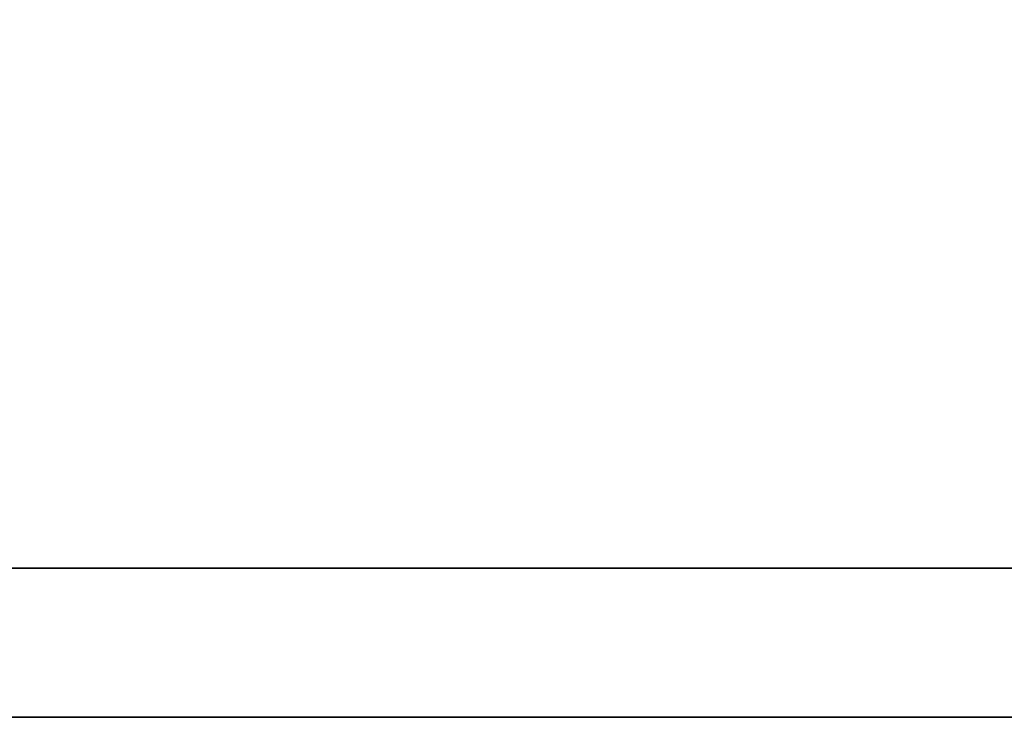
# Model space of a CAD drawing. Header units: millimetres. Extents: x 560 to 1081, y 594 to 775.
# Tile 15 of 59: x 922.38 to 924.68, y 646.38 to 648. Entities that reach past the tile are written whole.
import ezdxf

# ---------------------------------------------------------------- set-up
doc = ezdxf.new("R2010")
doc.units = ezdxf.units.MM
doc.layers.add('DIM', color=4, linetype='Continuous')
doc.layers.add('layer 1', color=7, linetype='Continuous')

# ---------------------------------------------------------------- blocks, each defined once
blk = doc.blocks.new('TBI MOTION logo(完整正式版)')
at = {"layer": 'layer 1', "color": 22, "lineweight": 35}
blk.add_open_spline([(75.90875, -9.47875), (75.90875, -9.47875), (75.90875, -12.28625), (75.90875, -12.28625), (75.90875, -12.28625), (75.90875, -12.28625), (75.90875, -12.47875), (75.90875, -12.47875), (75.90875, -12.47875), (75.90875, -12.47875), (75.71625, -12.47875), (75.71625, -12.47875), (75.71625, -12.47875), (75.71625, -12.47875), (-88.32875, -12.47875), (-88.32875, -12.47875), (-88.32875, -12.47875), (-88.32875, -12.47875), (-88.32875, -13.29375), (-88.32875, -13.29375), (-88.32875, -13.29375), (-88.32875, -13.29375), (82.89125, -13.29375), (82.89125, -13.29375), (82.89125, -13.29375), (82.89125, -13.29375), (75.90875, -9.47875), (75.90875, -9.47875)], degree=3, knots=[0, 0, 0, 0, 0.1428571, 0.1428571, 0.1428571, 0.1428572, 0.2857143, 0.2857143, 0.2857143, 0.2857143, 0.4285714, 0.4285714, 0.4285714, 0.4285714, 0.5714286, 0.5714286, 0.5714286, 0.5714286, 0.7142857, 0.7142857, 0.7142857, 0.7142857, 0.8571429, 0.8571429, 0.8571429, 0.8571429, 1, 1, 1, 1], dxfattribs=at)

msp = doc.modelspace()

# ---------------------------------------------------------------- block references
at = {"layer": 'DIM', "color": 7, "xscale": 0.4268962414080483, "yscale": 0.4268962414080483, "zscale": 0.4268962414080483}
msp.add_blockref('TBI MOTION logo(完整正式版)', (953.1938, 652.0504), dxfattribs=at)

doc.saveas('drawing.dxf')
